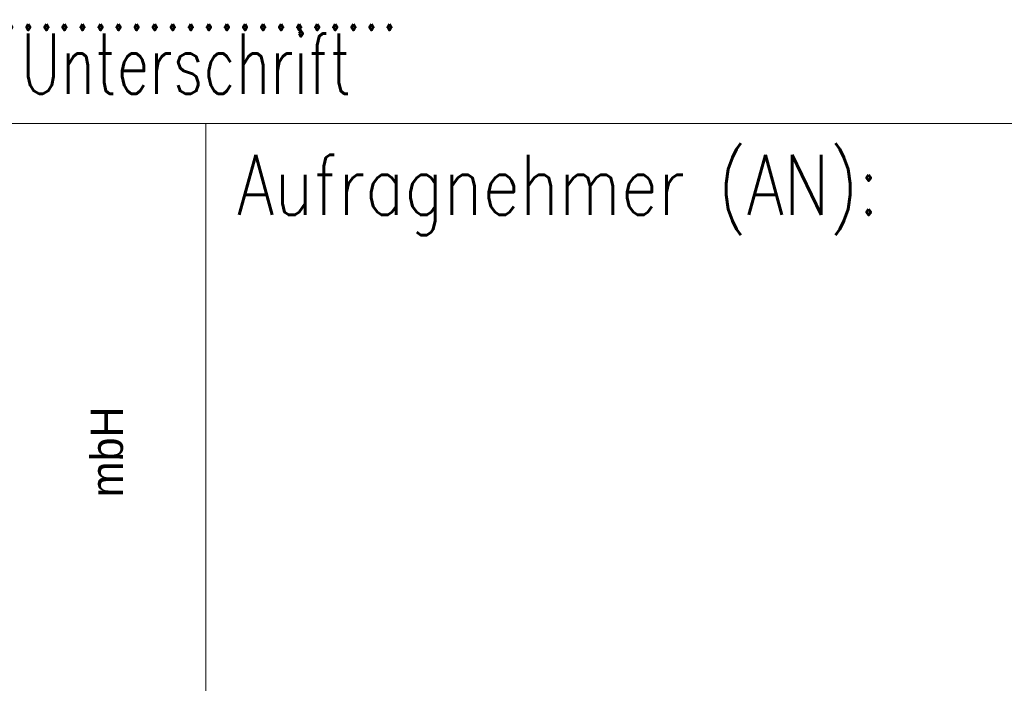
# Model space of a CAD drawing. Header units: metres. Extents: x -11 to 3521450, y 0 to 5943726.
# Tile 22 of 97: x 149.69 to 151.27, y 24.43 to 25.49. Entities that reach past the tile are written whole.
import ezdxf

# ---------------------------------------------------------------- set-up
doc = ezdxf.new("R2010")
doc.units = ezdxf.units.M
doc.layers.add('IBJ_Sonstiges', color=10, linetype='Continuous')
doc.layers.add('Stempel', color=7, linetype='Continuous')
doc.styles.add('SIMPLEX8', font='simplexd.shx', dxfattribs={"width": 0.8})
doc.styles.add('Stil1', font='txt')

# ---------------------------------------------------------------- blocks, each defined once
blk = doc.blocks.new('IBJ Logo mbh')
at = {"layer": 'IBJ_Sonstiges', "color": 154, "lineweight": 35, "true_color": 0x25539a, "insert": (3.6949, -0.0039), "char_height": 0.103332, "attachment_point": 1, "rotation": 90, "style": 'Stil1'}
blk.add_mtext_dynamic_manual_height_columns('{\\fHK Grotesk|b0|i0|c0|p2;mbH}', width=0.84508, gutter_width=0.875, heights=[0], dxfattribs=at)
blk = doc.blocks.new('Planstempel')
at = {"layer": 'Stempel', "color": 7, "lineweight": 18}
for p, q in [((-9.25, 6.85), (-0.25, 6.85)), ((-2.5, 6.85), (-2.5, 5.1))]:
    blk.add_line(p, q, dxfattribs=at)
at = {"layer": 'IBJ_Sonstiges', "xscale": 0.499994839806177, "yscale": 0.499994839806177, "zscale": 0.499994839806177}
blk.add_blockref('IBJ Logo mbh', (-4.5324, 6.2524), dxfattribs=at)
at = {"layer": 'Stempel', "color": 7, "lineweight": 18, "style": 'SIMPLEX8', "width": 0.7}
for s, p in [('Ort, Datum, Name in Druckbuchstaben, Unterschrift', (-4.6549, 6.8978)), ('.....................................................................................', (-4.6549, 7.0001))]:
    blk.add_text(s, height=0.096626, dxfattribs=at).set_placement(p)
at = {"layer": 'Stempel', "color": 7, "lineweight": 18, "insert": (-2.45, 6.8), "char_height": 0.096626, "attachment_point": 1, "style": 'SIMPLEX8', "bg_fill": 2}
blk.add_mtext('Aufragnehmer (AN):', dxfattribs=at)

msp = doc.modelspace()

# ---------------------------------------------------------------- block references
at = {"linetype": 'Continuous', "lineweight": 18}
msp.add_blockref('Planstempel', (152.4919, 18.478), dxfattribs=at)

doc.saveas('drawing.dxf')
